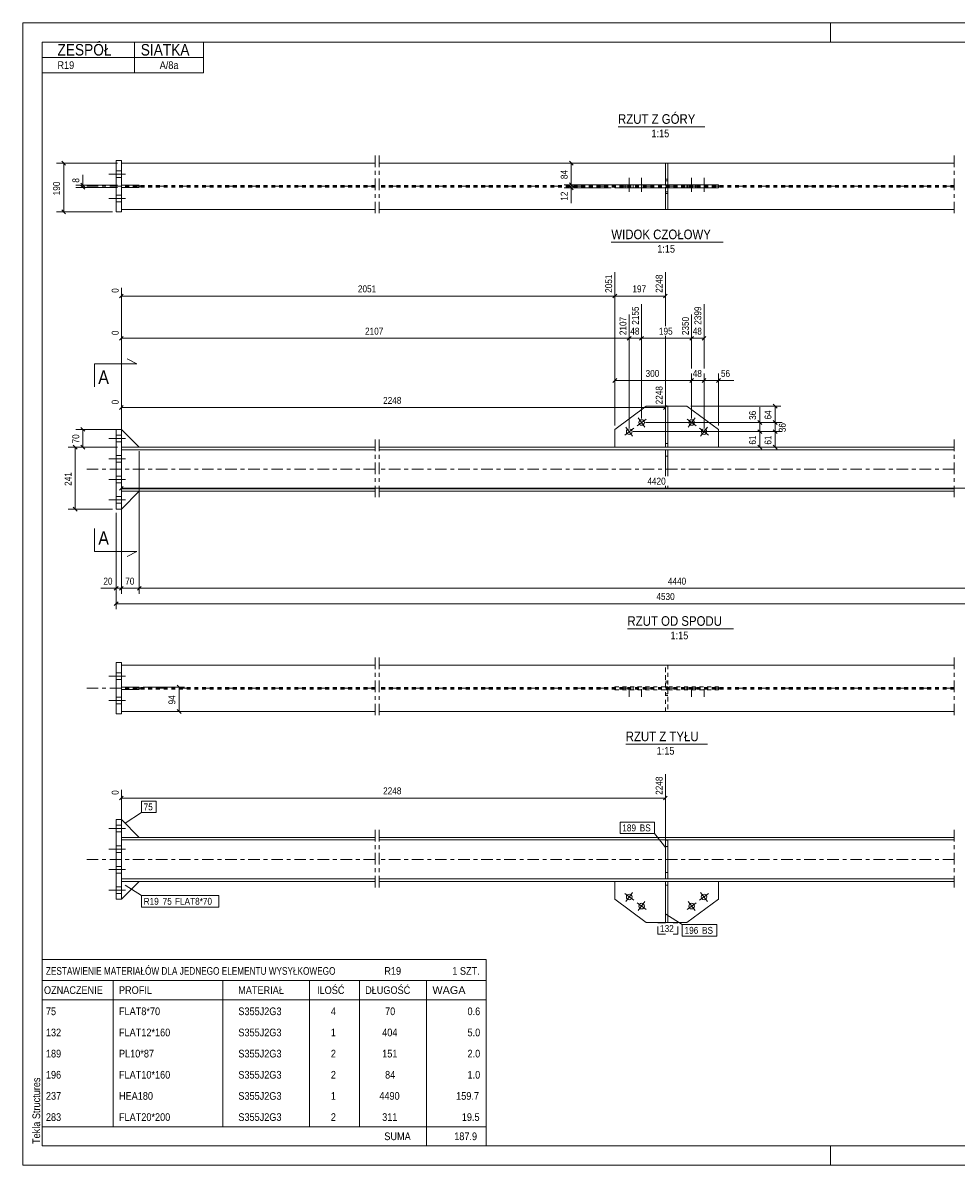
# Model space of a CAD drawing. Header units: millimetres. Extents: x 0 to 420, y 0 to 297.
# Tile 1 of 2: x 0 to 243, y 0 to 297. Entities that reach past the tile are written whole.
import ezdxf

# ---------------------------------------------------------------- set-up
doc = ezdxf.new("R2010")
doc.units = ezdxf.units.MM
for name, pattern in [('XKITLINE00', [0]), ('XKITLINE01', [4, 1, -1, 1, -1]), ('XKITLINE02', [4, 2, -2]), ('XKITLINE03', [6, 3, -1, 1, -1])]:
    doc.linetypes.add(name, pattern=pattern)
for name, color, linetype, lineweight in [('Arkusz rysunku', 3, 'Continuous', 0), ('Element', 2, 'Continuous', 0), ('Inny typ obiektu', 7, 'Continuous', 0), ('Przekrój', 7, 'Continuous', 0), ('Wymiar', 4, 'Continuous', 0), ('Znak elementu', 2, 'Continuous', 0), ('Śruba', 3, 'Continuous', 0)]:
    doc.layers.add(name, color=color, linetype=linetype, lineweight=lineweight)
doc.styles.add('ARIAL', font='ARIAL.TTF')

msp = doc.modelspace()

# ---------------------------------------------------------------- linework, layer by layer
at = {"layer": 'Arkusz rysunku', "linetype": 'XKITLINE00', "lineweight": 0}
for p, q in [((420, 297), (0, 297)), ((0, 297), (0, 0)), ((0, 292), (0, 297)), ((5, 297), (0, 297)), ((210, 292), (210, 297)), ((415, 292), (5, 292)), ((5, 292), (5, 5)), ((0, 0), (0, 5)), ((5, 5), (415, 5)), ((210, 0), (210, 5)), ((0, 0), (420, 0))]:
    msp.add_line(p, q, dxfattribs=at)
at = {"layer": 'Element', "linetype": 'XKITLINE03', "lineweight": 0}
for p, q in [((91.62, 262.5), (91.62, 246.5)), ((92.62, 262.5), (92.62, 246.5)), ((242.19, 262.5), (242.19, 246.5)), ((91.62, 254.5), (15.62, 254.5)), ((242.19, 254.5), (92.62, 254.5)), ((91.62, 188.65), (91.62, 173.25)), ((92.62, 188.65), (92.62, 173.25)), ((242.19, 188.65), (242.19, 173.25)), ((91.62, 180.95), (15.62, 180.95)), ((242.19, 180.95), (92.62, 180.95)), ((91.62, 131.98), (91.62, 115.98)), ((92.62, 131.98), (92.62, 115.98)), ((242.19, 131.98), (242.19, 115.98)), ((91.62, 123.98), (15.62, 123.98)), ((242.19, 123.98), (92.62, 123.98)), ((91.62, 87.19), (91.62, 71.79)), ((92.62, 87.19), (92.62, 71.79)), ((242.19, 87.19), (242.19, 71.79)), ((91.62, 79.49), (15.62, 79.49)), ((242.19, 79.49), (92.62, 79.49))]:
    msp.add_line(p, q, dxfattribs=at)
at = {"layer": 'Element', "linetype": 'XKITLINE00', "lineweight": 0}
for p, q in [((24.29, 261.17), (25.62, 261.17)), ((24.29, 247.83), (24.29, 261.17)), ((25.62, 261.17), (25.62, 247.83)), ((25.62, 260.5), (91.62, 260.5)), ((92.62, 260.5), (242.19, 260.5)), ((167.07, 260.5), (167.07, 254.9)), ((167.07, 260.5), (167.74, 260.5)), ((167.74, 260.5), (167.74, 254.9)), ((25.62, 254.23), (25.62, 254.77)), ((30.29, 254.77), (25.62, 254.77)), ((30.29, 254.23), (25.62, 254.23)), ((30.29, 254.77), (30.29, 254.23)), ((153.95, 254.9), (180.86, 254.9)), ((153.95, 254.9), (153.95, 254.1)), ((153.95, 254.1), (180.86, 254.1)), ((162.12, 254.1), (162.12, 254.9)), ((167.74, 254.9), (167.07, 254.9)), ((167.07, 248.5), (167.07, 254.1)), ((167.07, 254.1), (167.74, 254.1)), ((167.74, 248.5), (167.74, 254.1)), ((172.69, 254.1), (172.69, 254.9)), ((180.86, 254.9), (180.86, 254.1)), ((25.62, 247.83), (24.29, 247.83)), ((91.62, 248.5), (25.62, 248.5)), ((242.19, 248.5), (92.62, 248.5)), ((167.74, 248.5), (167.07, 248.5)), ((153.95, 191.27), (162.12, 197.31)), ((162.12, 197.31), (172.69, 197.31)), ((167.07, 186.65), (167.07, 197.31)), ((167.07, 197.31), (167.74, 197.31)), ((167.74, 197.31), (167.74, 186.65)), ((172.69, 197.31), (180.86, 191.27)), ((24.29, 170.58), (24.29, 191.31)), ((24.29, 191.31), (25.62, 191.31)), ((30.29, 186.65), (25.62, 191.31)), ((25.62, 191.31), (25.62, 170.58)), ((153.95, 186.65), (153.95, 191.27)), ((180.86, 186.65), (180.86, 191.27)), ((91.62, 186.65), (25.62, 186.65)), ((25.62, 186.01), (91.62, 186.01)), ((242.19, 186.65), (92.62, 186.65)), ((92.62, 186.01), (242.19, 186.01)), ((167.07, 186.65), (167.74, 186.65)), ((167.74, 185.98), (167.07, 185.98)), ((167.07, 179.1), (167.07, 185.98)), ((167.74, 179.1), (167.74, 185.98)), ((91.62, 175.88), (25.62, 175.88)), ((25.62, 175.25), (91.62, 175.25)), ((30.29, 175.25), (25.62, 170.58)), ((242.19, 175.88), (92.62, 175.88)), ((92.62, 175.25), (242.19, 175.25)), ((167.07, 175.91), (167.07, 176.58)), ((167.74, 175.91), (167.07, 175.91)), ((167.74, 175.91), (167.74, 176.58)), ((25.62, 170.58), (24.29, 170.58)), ((25.62, 130.65), (24.29, 130.65)), ((24.29, 130.65), (24.29, 117.31)), ((25.62, 117.31), (25.62, 130.65)), ((91.62, 129.98), (25.62, 129.98)), ((242.19, 129.98), (92.62, 129.98)), ((30.29, 124.25), (25.62, 124.25)), ((25.62, 124.25), (25.62, 123.71)), ((30.29, 123.71), (25.62, 123.71)), ((30.29, 124.25), (30.29, 123.71)), ((24.29, 117.31), (25.62, 117.31)), ((91.62, 117.98), (25.62, 117.98)), ((242.19, 117.98), (92.62, 117.98)), ((24.29, 89.86), (25.62, 89.86)), ((24.29, 89.86), (24.29, 69.13)), ((25.62, 89.86), (25.62, 69.13)), ((25.62, 89.86), (30.29, 85.19)), ((25.62, 85.19), (91.62, 85.19)), ((91.62, 84.56), (25.62, 84.56)), ((92.62, 85.19), (242.19, 85.19)), ((242.19, 84.56), (92.62, 84.56)), ((167.07, 84.53), (167.07, 74.46)), ((167.74, 84.53), (167.07, 84.53)), ((167.74, 74.46), (167.74, 84.53)), ((91.62, 74.43), (25.62, 74.43)), ((242.19, 74.43), (92.62, 74.43)), ((167.07, 74.46), (167.74, 74.46)), ((30.29, 73.79), (25.62, 69.13)), ((91.62, 73.79), (25.62, 73.79)), ((242.19, 73.79), (92.62, 73.79)), ((153.95, 73.79), (153.95, 69.17)), ((167.07, 63.13), (167.07, 73.79)), ((167.07, 73.79), (167.74, 73.79)), ((167.74, 73.79), (167.74, 63.13)), ((180.86, 69.17), (180.86, 73.79)), ((24.29, 69.13), (25.62, 69.13)), ((153.95, 69.17), (162.12, 63.13)), ((172.69, 63.13), (180.86, 69.17)), ((162.12, 63.13), (172.69, 63.13)), ((167.74, 63.13), (167.07, 63.13))]:
    msp.add_line(p, q, dxfattribs=at)
at = {"layer": 'Element', "linetype": 'XKITLINE01', "lineweight": 0}
for p, q in [((25.62, 260.5), (25.62, 248.5)), ((167.07, 260.5), (167.07, 254.7)), ((167.74, 260.5), (167.07, 260.5)), ((167.74, 254.7), (167.74, 260.5)), ((167.74, 256.37), (167.07, 256.37)), ((167.07, 255.9), (167.74, 255.9)), ((25.62, 254.23), (25.62, 254.77)), ((30.29, 254.77), (25.62, 254.77)), ((91.62, 254.7), (25.62, 254.7)), ((91.62, 254.3), (25.62, 254.3)), ((30.29, 254.23), (25.62, 254.23)), ((30.29, 254.23), (30.29, 254.77)), ((242.19, 254.7), (92.62, 254.7)), ((242.19, 254.3), (92.62, 254.3)), ((167.07, 254.7), (167.74, 254.7)), ((167.07, 254.3), (167.07, 248.5)), ((167.74, 254.3), (167.07, 254.3)), ((167.07, 253.1), (167.74, 253.1)), ((167.74, 252.63), (167.07, 252.63)), ((167.74, 248.5), (167.74, 254.3)), ((167.07, 248.5), (167.74, 248.5)), ((167.07, 197.31), (167.07, 186.65)), ((167.74, 197.31), (167.07, 197.31)), ((167.74, 186.65), (167.74, 197.31)), ((25.62, 191.31), (25.62, 186.65)), ((167.07, 187.65), (167.74, 187.65)), ((167.07, 187.65), (167.74, 187.65)), ((25.62, 186.65), (30.29, 186.65)), ((25.62, 186.65), (25.62, 175.25)), ((180.86, 186.65), (153.95, 186.65)), ((167.07, 186.65), (167.74, 186.65)), ((167.07, 185.98), (167.07, 179.1)), ((167.07, 185.98), (167.74, 185.98)), ((167.07, 184.31), (167.74, 184.31)), ((167.07, 184.31), (167.74, 184.31)), ((167.74, 185.98), (167.74, 179.1)), ((25.62, 170.58), (25.62, 175.25)), ((25.62, 175.25), (30.29, 175.25)), ((167.07, 176.58), (167.07, 175.91)), ((167.07, 175.91), (167.07, 176.17)), ((167.74, 175.91), (167.07, 175.91)), ((167.74, 176.58), (167.74, 175.91)), ((167.74, 175.91), (167.74, 176.17)), ((25.62, 129.98), (25.62, 117.98)), ((167.07, 124.38), (167.07, 129.98)), ((167.07, 129.98), (167.74, 129.98)), ((167.07, 124.18), (167.07, 129.98)), ((167.07, 129.98), (167.74, 129.98)), ((167.74, 129.98), (167.74, 124.38)), ((167.74, 129.98), (167.74, 124.18)), ((167.74, 125.85), (167.07, 125.85)), ((167.07, 125.38), (167.74, 125.38)), ((30.29, 124.25), (25.62, 124.25)), ((25.62, 124.25), (25.62, 123.71)), ((91.62, 124.18), (25.62, 124.18)), ((91.62, 123.78), (25.62, 123.78)), ((30.29, 123.71), (25.62, 123.71)), ((30.29, 124.25), (30.29, 123.71)), ((242.19, 124.18), (92.62, 124.18)), ((242.19, 123.78), (92.62, 123.78)), ((153.95, 123.58), (153.95, 124.38)), ((153.95, 124.38), (180.86, 124.38)), ((153.95, 123.58), (180.86, 123.58)), ((162.12, 123.58), (162.12, 124.38)), ((167.74, 124.38), (167.07, 124.38)), ((167.74, 124.18), (167.07, 124.18)), ((167.07, 117.98), (167.07, 123.78)), ((167.07, 123.78), (167.74, 123.78)), ((167.07, 117.98), (167.07, 123.58)), ((167.07, 123.58), (167.74, 123.58)), ((167.07, 122.58), (167.74, 122.58)), ((167.74, 122.11), (167.07, 122.11)), ((167.74, 123.78), (167.74, 117.98)), ((167.74, 123.58), (167.74, 117.98)), ((172.69, 124.38), (172.69, 123.58)), ((180.86, 123.58), (180.86, 124.38)), ((167.74, 117.98), (167.07, 117.98)), ((167.74, 117.98), (167.07, 117.98)), ((25.62, 85.19), (25.62, 89.86)), ((25.62, 75.43), (25.62, 85.19)), ((30.29, 85.19), (25.62, 85.19)), ((167.07, 84.53), (167.07, 74.46)), ((167.07, 84.53), (167.74, 84.53)), ((167.74, 84.53), (167.74, 74.46)), ((167.74, 82.86), (167.07, 82.86)), ((167.07, 82.86), (167.74, 82.86)), ((25.62, 73.79), (25.62, 75.43)), ((167.07, 76.13), (167.74, 76.13)), ((167.07, 76.13), (167.74, 76.13)), ((167.07, 74.46), (167.74, 74.46)), ((25.62, 69.13), (25.62, 73.79)), ((25.62, 73.79), (30.29, 73.79)), ((180.86, 73.79), (153.95, 73.79)), ((167.74, 73.79), (167.07, 73.79)), ((167.07, 73.79), (167.07, 63.13)), ((167.07, 72.79), (167.74, 72.79)), ((167.07, 72.79), (167.74, 72.79)), ((167.74, 63.13), (167.74, 73.79)), ((167.07, 63.13), (167.74, 63.13))]:
    msp.add_line(p, q, dxfattribs=at)
at = {"layer": 'Inny typ obiektu', "linetype": 'XKITLINE00', "lineweight": 0}
for p, q in [((5, 292), (47, 292)), ((5, 292), (5, 288)), ((29, 288), (29, 292)), ((47, 288), (47, 292)), ((5, 288), (47, 288)), ((5, 288), (5, 284)), ((29, 288), (29, 284)), ((47, 288), (47, 284)), ((5, 284), (47, 284)), ((154.76, 270), (177.36, 270)), ((153.02, 240), (182.1, 240)), ((157.22, 139.48), (184.82, 139.48)), ((156.76, 109.48), (178.05, 109.48)), ((5, 53.5), (5, 48)), ((5, 53.5), (120.5, 53.5)), ((120.5, 53.5), (120.5, 48)), ((5, 48), (5, 43)), ((5, 48), (120.5, 48)), ((23.5, 48), (23.5, 43)), ((52, 43), (52, 48)), ((74.5, 48), (74.5, 43)), ((87.5, 48), (87.5, 43)), ((105, 48), (105, 43)), ((120.5, 48), (120.5, 43)), ((5, 43), (120.5, 43)), ((5, 43), (5, 37.5)), ((23.5, 43), (23.5, 37.5)), ((52, 37.5), (52, 43)), ((74.5, 43), (74.5, 37.5)), ((87.5, 43), (87.5, 37.5)), ((105, 43), (105, 37.5)), ((120.5, 43), (120.5, 37.5)), ((5, 37.5), (5, 32)), ((23.5, 37.5), (23.5, 32)), ((52, 32), (52, 37.5)), ((74.5, 37.5), (74.5, 32)), ((87.5, 37.5), (87.5, 32)), ((105, 37.5), (105, 32)), ((120.5, 37.5), (120.5, 32)), ((5, 32), (5, 26.5)), ((23.5, 32), (23.5, 26.5)), ((52, 26.5), (52, 32)), ((74.5, 32), (74.5, 26.5)), ((87.5, 32), (87.5, 26.5)), ((105, 32), (105, 26.5)), ((120.5, 32), (120.5, 26.5)), ((5, 26.5), (5, 21)), ((23.5, 26.5), (23.5, 21)), ((52, 21), (52, 26.5)), ((74.5, 26.5), (74.5, 21)), ((87.5, 26.5), (87.5, 21)), ((105, 26.5), (105, 21)), ((120.5, 26.5), (120.5, 21)), ((5, 21), (5, 15.5)), ((23.5, 21), (23.5, 15.5)), ((52, 15.5), (52, 21)), ((74.5, 21), (74.5, 15.5)), ((87.5, 21), (87.5, 15.5)), ((105, 21), (105, 15.5)), ((120.5, 21), (120.5, 15.5)), ((5, 15.5), (5, 10)), ((23.5, 15.5), (23.5, 10)), ((52, 10), (52, 15.5)), ((74.5, 15.5), (74.5, 10)), ((87.5, 15.5), (87.5, 10)), ((105, 15.5), (105, 10)), ((120.5, 15.5), (120.5, 10)), ((5, 10), (5, 5)), ((5, 10), (120.5, 10)), ((105, 10), (105, 5)), ((120.5, 10), (120.5, 5)), ((5, 5), (120.5, 5))]:
    msp.add_line(p, q, dxfattribs=at)
at = {"layer": 'Przekrój', "linetype": 'XKITLINE00', "lineweight": 0}
for p, q in [((18.62, 208.36), (18.62, 202.36)), ((18.62, 208.36), (24.62, 208.36)), ((24.62, 208.36), (29.62, 208.36)), ((29.62, 208.36), (27.12, 209.61)), ((18.62, 159.54), (18.62, 165.54)), ((18.62, 159.54), (24.62, 159.54)), ((24.62, 159.54), (29.62, 159.54)), ((29.62, 159.54), (27.12, 158.29))]:
    msp.add_line(p, q, dxfattribs=at)
at = {"layer": 'Wymiar', "linetype": 'XKITLINE00', "lineweight": 0}
for p, q in [((24.62, 260.5), (8.76, 260.5)), ((10.11, 261.01), (11.13, 259.99)), ((10.62, 247.83), (10.62, 260.5)), ((152.95, 260.5), (140.76, 260.5)), ((142.11, 261.01), (143.13, 259.99)), ((142.62, 254.9), (142.62, 260.5)), ((15.62, 254.77), (15.62, 257.45)), ((15.62, 254.77), (15.62, 257.45)), ((24.62, 254.77), (13.76, 254.77)), ((24.62, 254.23), (13.76, 254.23)), ((15.11, 255.28), (16.13, 254.26)), ((15.11, 254.74), (16.13, 253.72)), ((15.62, 254.23), (15.62, 254.77)), ((166.07, 254.9), (140.76, 254.9)), ((166.07, 254.9), (140.76, 254.9)), ((152.95, 254.1), (140.76, 254.1)), ((142.11, 255.41), (143.13, 254.39)), ((142.11, 255.41), (143.13, 254.39)), ((142.11, 254.61), (143.13, 253.59)), ((142.62, 254.1), (142.62, 254.9)), ((142.62, 254.1), (142.62, 250.08)), ((142.62, 254.1), (142.62, 250.08)), ((23.29, 247.83), (8.76, 247.83)), ((10.11, 248.34), (11.13, 247.32)), ((153.95, 192.27), (153.95, 232.14)), ((153.95, 192.27), (153.95, 232.14)), ((167.07, 218.1), (167.07, 232.14)), ((26.13, 226.49), (25.11, 225.47)), ((25.62, 187.65), (25.62, 228.13)), ((25.62, 225.98), (153.95, 225.98)), ((154.46, 226.49), (153.44, 225.47)), ((154.46, 226.49), (153.44, 225.47)), ((153.95, 225.98), (167.07, 225.98)), ((167.58, 226.49), (166.56, 225.47)), ((160.9, 194.09), (160.9, 223.84)), ((160.9, 218.1), (160.9, 223.84)), ((177.13, 207.1), (177.13, 223.84)), ((157.68, 218.1), (157.68, 221.14)), ((157.68, 191.71), (157.68, 221.14)), ((173.91, 218.1), (173.91, 221.14)), ((173.91, 207.1), (173.91, 221.14)), ((25.62, 187.65), (25.62, 217.13)), ((26.13, 215.49), (25.11, 214.47)), ((25.62, 214.98), (157.68, 214.98)), ((158.19, 215.49), (157.17, 214.47)), ((158.19, 215.49), (157.17, 214.47)), ((157.68, 191.71), (157.68, 215.58)), ((157.68, 214.98), (160.9, 214.98)), ((161.41, 215.49), (160.39, 214.47)), ((161.41, 215.49), (160.39, 214.47)), ((160.9, 194.09), (160.9, 215.58)), ((160.9, 214.98), (173.91, 214.98)), ((167.07, 186.98), (167.07, 215.58)), ((174.42, 215.49), (173.4, 214.47)), ((174.42, 215.49), (173.4, 214.47)), ((173.91, 207.1), (173.91, 215.58)), ((173.91, 214.98), (177.13, 214.98)), ((177.64, 215.49), (176.62, 214.47)), ((153.95, 192.27), (153.95, 205.84)), ((173.91, 194.09), (173.91, 205.84)), ((177.13, 191.71), (177.13, 205.84)), ((180.86, 192.27), (180.86, 205.84)), ((154.46, 204.49), (153.44, 203.47)), ((153.95, 203.98), (173.91, 203.98)), ((167.07, 186.98), (167.07, 203.14)), ((174.42, 204.49), (173.4, 203.47)), ((174.42, 204.49), (173.4, 203.47)), ((173.91, 194.09), (173.91, 204.58)), ((173.91, 194.09), (173.91, 204.58)), ((173.91, 194.09), (173.91, 204.58)), ((173.91, 203.98), (177.13, 203.98)), ((177.64, 204.49), (176.62, 203.47)), ((177.64, 204.49), (176.62, 203.47)), ((177.13, 191.71), (177.13, 204.58)), ((177.13, 191.71), (177.13, 204.58)), ((177.13, 203.98), (180.86, 203.98)), ((181.37, 204.49), (180.35, 203.47)), ((180.86, 203.98), (184.88, 203.98)), ((180.86, 203.98), (184.88, 203.98)), ((25.62, 187.65), (25.62, 199.13)), ((26.13, 197.49), (25.11, 196.47)), ((25.62, 196.98), (167.07, 196.98)), ((167.58, 197.49), (166.56, 196.47)), ((173.69, 197.31), (197.06, 197.31)), ((191.62, 193.09), (191.62, 197.11)), ((191.62, 193.09), (191.62, 197.11)), ((195.11, 197.82), (196.13, 196.8)), ((195.62, 193.09), (195.62, 197.31)), ((161.9, 193.09), (197.48, 193.09)), ((161.9, 193.09), (196.22, 193.09)), ((161.9, 193.09), (193.06, 193.09)), ((191.11, 193.6), (192.13, 192.58)), ((191.62, 190.71), (191.62, 193.09)), ((195.11, 193.6), (196.13, 192.58)), ((195.11, 193.6), (196.13, 192.58)), ((195.62, 190.71), (195.62, 193.09)), ((24.62, 191.31), (13.76, 191.31)), ((15.11, 191.82), (16.13, 190.8)), ((15.62, 186.65), (15.62, 191.31)), ((158.68, 190.71), (196.22, 190.71)), ((158.68, 190.71), (197.48, 190.71)), ((158.68, 190.71), (193.06, 190.71)), ((158.68, 190.71), (193.06, 190.71)), ((191.11, 191.22), (192.13, 190.2)), ((191.11, 191.22), (192.13, 190.2)), ((191.62, 186.65), (191.62, 190.71)), ((195.11, 191.22), (196.13, 190.2)), ((195.11, 191.22), (196.13, 190.2)), ((195.62, 186.65), (195.62, 190.71)), ((13.11, 187.16), (14.13, 186.14)), ((15.11, 187.16), (16.13, 186.14)), ((191.11, 187.16), (192.13, 186.14)), ((195.11, 187.16), (196.13, 186.14)), ((24.62, 186.65), (11.76, 186.65)), ((13.62, 170.58), (13.62, 186.65)), ((24.62, 186.65), (13.76, 186.65)), ((25.62, 185.65), (25.62, 148.54)), ((25.62, 185.65), (25.62, 148.54)), ((25.62, 185.65), (25.62, 174.54)), ((30.29, 185.65), (30.29, 148.54)), ((30.29, 185.65), (30.29, 148.54)), ((181.86, 186.65), (197.06, 186.65)), ((181.86, 186.65), (193.06, 186.65)), ((26.13, 176.49), (25.11, 175.47)), ((25.62, 175.98), (304.52, 175.98)), ((23.29, 170.58), (11.76, 170.58)), ((13.11, 171.09), (14.13, 170.07)), ((24.29, 169.58), (24.29, 144.54)), ((24.29, 169.58), (24.29, 148.54)), ((24.29, 149.98), (20.27, 149.98)), ((24.29, 149.98), (20.27, 149.98)), ((24.8, 150.49), (23.78, 149.47)), ((24.29, 149.98), (25.62, 149.98)), ((26.13, 150.49), (25.11, 149.47)), ((26.13, 150.49), (25.11, 149.47)), ((25.62, 149.98), (30.29, 149.98)), ((30.8, 150.49), (29.78, 149.47)), ((30.8, 150.49), (29.78, 149.47)), ((30.29, 149.98), (310.52, 149.98)), ((24.8, 146.49), (23.78, 145.47)), ((24.29, 145.98), (310.52, 145.98)), ((40.11, 124.76), (41.13, 123.74)), ((31.29, 124.25), (42.06, 124.25)), ((40.62, 117.98), (40.62, 124.25)), ((31.29, 117.98), (42.06, 117.98)), ((40.11, 118.49), (41.13, 117.47)), ((167.07, 74.79), (167.07, 101.62)), ((26.13, 95.97), (25.11, 94.95)), ((25.62, 86.19), (25.62, 97.61)), ((25.62, 95.46), (167.07, 95.46)), ((167.58, 95.97), (166.56, 94.95))]:
    msp.add_line(p, q, dxfattribs=at)
at = {"layer": 'Znak elementu', "linetype": 'XKITLINE00', "lineweight": 0}
for p, q in [((30.82, 94.65), (34.69, 94.65)), ((30.82, 91.65), (30.82, 94.65)), ((34.69, 91.65), (34.69, 94.65)), ((26.57, 88.91), (30.82, 91.65)), ((30.82, 91.65), (34.69, 91.65)), ((155.28, 89.19), (164.23, 89.19)), ((155.28, 86.19), (155.28, 89.19)), ((164.23, 86.19), (164.23, 89.19)), ((155.28, 86.19), (164.23, 86.19)), ((167.23, 82.49), (164.23, 86.19)), ((26.57, 72.84), (30.82, 70.1)), ((30.82, 70.1), (50.98, 70.1)), ((30.82, 67.1), (30.82, 70.1)), ((50.98, 67.1), (50.98, 70.1)), ((30.82, 67.1), (50.98, 67.1)), ((167.23, 65.29), (171.47, 62.55)), ((171.47, 62.55), (180.42, 62.55)), ((171.47, 59.55), (171.47, 62.55)), ((180.42, 59.55), (180.42, 62.55)), ((171.47, 59.55), (180.42, 59.55))]:
    msp.add_line(p, q, dxfattribs=at)
at = {"layer": 'Znak elementu', "linetype": 'XKITLINE02', "lineweight": 0}
for p, q in [((165.09, 63.03), (170.29, 63.03)), ((165.09, 60.03), (165.09, 63.03)), ((170.29, 60.03), (170.29, 63.03)), ((165.09, 60.03), (170.29, 60.03))]:
    msp.add_line(p, q, dxfattribs=at)
at = {"layer": 'Śruba', "linetype": 'XKITLINE00', "lineweight": 0}
for p, q in [((24.29, 258.5), (25.62, 258.5)), ((24.29, 258.5), (25.62, 258.5)), ((24.29, 258.5), (25.62, 258.5)), ((24.29, 258.5), (25.62, 258.5)), ((22.35, 257.63), (26.69, 257.63)), ((22.35, 257.63), (26.69, 257.63)), ((22.35, 257.63), (26.69, 257.63)), ((22.35, 257.63), (26.69, 257.63)), ((24.29, 256.77), (25.62, 256.77)), ((24.29, 256.77), (25.62, 256.77)), ((24.29, 256.77), (25.62, 256.77)), ((24.29, 256.77), (25.62, 256.77)), ((157.68, 256.73), (157.68, 253.07)), ((160.9, 256.73), (160.9, 253.07)), ((173.91, 256.73), (173.91, 253.07)), ((177.13, 256.73), (177.13, 253.07)), ((156.66, 254.9), (156.66, 254.1)), ((158.71, 254.9), (158.71, 254.1)), ((159.87, 254.9), (159.87, 254.1)), ((161.92, 254.9), (161.92, 254.1)), ((172.89, 254.9), (172.89, 254.1)), ((174.94, 254.9), (174.94, 254.1)), ((176.1, 254.9), (176.1, 254.1)), ((178.15, 254.9), (178.15, 254.1)), ((22.35, 251.37), (26.69, 251.37)), ((22.35, 251.37), (26.69, 251.37)), ((22.35, 251.37), (26.69, 251.37)), ((22.35, 251.37), (26.69, 251.37)), ((24.29, 252.23), (25.62, 252.23)), ((24.29, 252.23), (25.62, 252.23)), ((24.29, 252.23), (25.62, 252.23)), ((24.29, 252.23), (25.62, 252.23)), ((24.29, 250.5), (25.62, 250.5)), ((24.29, 250.5), (25.62, 250.5)), ((24.29, 250.5), (25.62, 250.5)), ((24.29, 250.5), (25.62, 250.5)), ((162.08, 193.96), (159.72, 192.22)), ((160.02, 194.27), (161.77, 191.91)), ((175.09, 192.22), (172.74, 193.96)), ((174.79, 194.27), (173.04, 191.91)), ((158.86, 191.58), (156.5, 189.84)), ((156.81, 191.89), (158.56, 189.53)), ((178.31, 189.84), (175.95, 191.58)), ((178, 191.89), (176.25, 189.53)), ((22.35, 188.95), (26.69, 188.95)), ((22.35, 188.95), (26.69, 188.95)), ((24.29, 189.81), (25.62, 189.81)), ((24.29, 189.81), (25.62, 189.81)), ((24.29, 188.08), (25.62, 188.08)), ((24.29, 188.08), (25.62, 188.08)), ((24.29, 184.48), (25.62, 184.48)), ((24.29, 184.48), (25.62, 184.48)), ((22.35, 183.61), (26.69, 183.61)), ((22.35, 183.61), (26.69, 183.61)), ((24.29, 182.75), (25.62, 182.75)), ((24.29, 182.75), (25.62, 182.75)), ((22.35, 178.28), (26.69, 178.28)), ((22.35, 178.28), (26.69, 178.28)), ((24.29, 179.15), (25.62, 179.15)), ((24.29, 179.15), (25.62, 179.15)), ((24.29, 177.41), (25.62, 177.41)), ((24.29, 177.41), (25.62, 177.41)), ((22.35, 172.95), (26.69, 172.95)), ((22.35, 172.95), (26.69, 172.95)), ((24.29, 173.81), (25.62, 173.81)), ((24.29, 173.81), (25.62, 173.81)), ((24.29, 172.08), (25.62, 172.08)), ((24.29, 172.08), (25.62, 172.08)), ((24.29, 127.98), (25.62, 127.98)), ((24.29, 127.98), (25.62, 127.98)), ((24.29, 127.98), (25.62, 127.98)), ((24.29, 127.98), (25.62, 127.98)), ((22.35, 127.11), (26.69, 127.11)), ((22.35, 127.11), (26.69, 127.11)), ((22.35, 127.11), (26.69, 127.11)), ((22.35, 127.11), (26.69, 127.11)), ((24.29, 126.25), (25.62, 126.25)), ((24.29, 126.25), (25.62, 126.25)), ((24.29, 126.25), (25.62, 126.25)), ((24.29, 126.25), (25.62, 126.25)), ((22.35, 120.85), (26.69, 120.85)), ((22.35, 120.85), (26.69, 120.85)), ((22.35, 120.85), (26.69, 120.85)), ((22.35, 120.85), (26.69, 120.85)), ((24.29, 121.71), (25.62, 121.71)), ((24.29, 121.71), (25.62, 121.71)), ((24.29, 121.71), (25.62, 121.71)), ((24.29, 121.71), (25.62, 121.71)), ((24.29, 119.98), (25.62, 119.98)), ((24.29, 119.98), (25.62, 119.98)), ((24.29, 119.98), (25.62, 119.98)), ((24.29, 119.98), (25.62, 119.98)), ((22.35, 87.49), (26.69, 87.49)), ((22.35, 87.49), (26.69, 87.49)), ((24.29, 88.36), (25.62, 88.36)), ((24.29, 88.36), (25.62, 88.36)), ((24.29, 86.63), (25.62, 86.63)), ((24.29, 86.63), (25.62, 86.63)), ((22.35, 82.16), (26.69, 82.16)), ((22.35, 82.16), (26.69, 82.16)), ((24.29, 83.03), (25.62, 83.03)), ((24.29, 83.03), (25.62, 83.03)), ((24.29, 81.29), (25.62, 81.29)), ((24.29, 81.29), (25.62, 81.29)), ((24.29, 77.69), (25.62, 77.69)), ((24.29, 77.69), (25.62, 77.69)), ((22.35, 76.83), (26.69, 76.83)), ((22.35, 76.83), (26.69, 76.83)), ((24.29, 75.96), (25.62, 75.96)), ((24.29, 75.96), (25.62, 75.96)), ((22.35, 71.49), (26.69, 71.49)), ((22.35, 71.49), (26.69, 71.49)), ((24.29, 72.36), (25.62, 72.36)), ((24.29, 72.36), (25.62, 72.36)), ((24.29, 70.63), (25.62, 70.63)), ((24.29, 70.63), (25.62, 70.63)), ((158.86, 68.86), (156.5, 70.6)), ((156.81, 68.55), (158.56, 70.91)), ((160.02, 66.17), (161.77, 68.53)), ((174.79, 66.17), (173.04, 68.53)), ((178.31, 70.6), (175.95, 68.86)), ((178, 68.55), (176.25, 70.91)), ((162.08, 66.48), (159.72, 68.22)), ((175.09, 68.22), (172.74, 66.48))]:
    msp.add_line(p, q, dxfattribs=at)
at = {"layer": 'Śruba', "linetype": 'XKITLINE02', "lineweight": 0}
for p, q in [((157.68, 121.75), (157.68, 125.41)), ((160.9, 121.75), (160.9, 125.41)), ((173.91, 121.75), (173.91, 125.41)), ((177.13, 121.75), (177.13, 125.41)), ((156.66, 123.58), (156.66, 124.38)), ((158.71, 123.58), (158.71, 124.38)), ((159.87, 123.58), (159.87, 124.38)), ((161.92, 123.58), (161.92, 124.38)), ((172.89, 123.58), (172.89, 124.38)), ((174.94, 123.58), (174.94, 124.38)), ((176.1, 123.58), (176.1, 124.38)), ((178.15, 123.58), (178.15, 124.38))]:
    msp.add_line(p, q, dxfattribs=at)
at = {"layer": 'Śruba', "linetype": 'XKITLINE00', "lineweight": 0}
for centre in [(160.9, 193.09), (173.91, 193.09), (157.68, 190.71), (177.13, 190.71), (157.68, 69.73), (177.13, 69.73), (160.9, 67.35), (173.91, 67.35)]:
    msp.add_circle(centre, 0.733, dxfattribs=at)

# ---------------------------------------------------------------- texts
at = {"layer": 'Arkusz rysunku', "style": 'ARIAL', "width": 0.85}
msp.add_text('Tekla Structures', height=2, rotation=90, dxfattribs=at).set_placement((4.5, 5.5))
at = {"layer": 'Inny typ obiektu', "style": 'ARIAL'}
for s, height, width, p in [('ZESPÓŁ', 3, 0.85, (9, 288.5)), ('SIATKA', 3, 0.85, (30.66, 288.5)), ('R19', 2, 0.85, (9, 285)), ('A/8a', 2, 0.85, (35.59, 285)), ('RZUT Z GÓRY', 2.5, 0.85, (154.76, 270.75)), ('1:15', 2, 0.85, (163.46, 267.25)), ('WIDOK CZOŁOWY', 2.5, 0.85, (153.02, 240.75)), ('1:15', 2, 0.85, (164.96, 237.25)), ('RZUT OD SPODU', 2.5, 0.85, (157.22, 140.23)), ('1:15', 2, 0.85, (168.42, 136.73)), ('RZUT Z TYŁU', 2.5, 0.85, (156.76, 110.23)), ('1:15', 2, 0.85, (164.81, 106.73)), ('ZESTAWIENIE MATERIAŁÓW DLA JEDNEGO ELEMENTU WYSYŁKOWEGO', 2, 0.765, (6, 49.5)), ('R19', 2, 0.85, (94, 49.5)), ('1', 2, 0.85, (111.69, 49.5)), (' SZT.', 2, 0.85, (113, 49.5)), ('OZNACZENIE', 2, 0.85, (5.5, 44.5)), ('PROFIL', 2, 0.85, (25, 44.5)), ('MATERIAŁ', 2, 0.85, (56, 44.5)), ('ILOŚĆ', 2, 0.85, (76.5, 44.5)), ('DŁUGOŚĆ', 2, 0.85, (89, 44.5)), ('WAGA', 2, 1.008832, (106.5, 44.5)), ('75', 2, 0.85, (6, 39)), ('FLAT8*70', 2, 0.85, (25, 39)), ('S355J2G3', 2, 0.85, (56.04, 39)), ('4', 2, 0.85, (80.09, 39)), ('70', 2, 0.85, (94.19, 39)), ('0.6', 2, 0.85, (115.63, 39)), ('FLAT12*160', 2, 0.85, (25, 33.5)), ('132', 2, 0.85, (6, 33.5)), ('S355J2G3', 2, 0.85, (56.04, 33.5)), ('1', 2, 0.85, (80.09, 33.5)), ('404', 2, 0.85, (93.44, 33.5)), ('5.0', 2, 0.85, (115.63, 33.5)), ('189', 2, 0.85, (6, 28)), ('PL10*87', 2, 0.85, (25, 28)), ('S355J2G3', 2, 0.85, (56.04, 28)), ('2', 2, 0.85, (80.09, 28)), ('151', 2, 0.85, (93.44, 28)), ('2.0', 2, 0.85, (115.63, 28)), ('196', 2, 0.85, (6, 22.5)), ('FLAT10*160', 2, 0.85, (25, 22.5)), ('S355J2G3', 2, 0.85, (56.04, 22.5)), ('2', 2, 0.85, (80.09, 22.5)), ('84', 2, 0.85, (94.19, 22.5)), ('1.0', 2, 0.85, (115.63, 22.5)), ('237', 2, 0.85, (6, 17)), ('HEA180', 2, 0.85, (25, 17)), ('S355J2G3', 2, 0.85, (56.04, 17)), ('1', 2, 0.85, (80.09, 17)), ('4490', 2, 0.85, (92.7, 17)), ('159.7', 2, 0.85, (112.67, 17)), ('283', 2, 0.85, (6, 11.5)), ('FLAT20*200', 2, 0.85, (25, 11.5)), ('S355J2G3', 2, 0.85, (56.04, 11.5)), ('2', 2, 0.85, (80.09, 11.5)), ('311', 2, 0.85, (93.44, 11.5)), ('19.5', 2, 0.85, (114.15, 11.5)), ('SUMA', 2, 0.85, (94, 6.5)), ('187.9', 2, 0.85, (112.17, 6.5))]:
    msp.add_text(s, height=height, dxfattribs=dict(at, width=width)).set_placement(p)
at = {"layer": 'Przekrój', "style": 'ARIAL', "width": 0.85}
for p in [(19.62, 203.11), (19.62, 161.29)]:
    msp.add_text('A', height=3.5, dxfattribs=at).set_placement(p)
at = {"layer": 'Wymiar', "style": 'ARIAL', "width": 0.85}
for s, p in [('84', (141.66, 256.36)), ('190', (9.66, 252.16)), ('8', (14.66, 255.44)), ('12', (141.66, 250.75)), ('2051', (153.23, 226.8)), ('2248', (166.35, 226.8)), ('0', (24.9, 226.8)), ('2155', (160.18, 218.5)), ('2399', (176.41, 218.5)), ('2107', (156.96, 215.8)), ('2350', (173.19, 215.8)), ('0', (24.9, 215.8)), ('2248', (166.35, 197.8)), ('0', (24.9, 197.8)), ('64', (194.66, 193.87)), ('36', (190.66, 193.77)), ('36', (198.38, 190.57)), ('70', (14.66, 187.64)), ('61', (190.66, 187.34)), ('61', (194.66, 187.34)), ('241', (12.66, 176.61)), ('94', (39.66, 119.78)), ('2248', (166.35, 96.28)), ('0', (24.9, 96.28))]:
    msp.add_text(s, height=1.8, rotation=90.0002, dxfattribs=at).set_placement(p)
for s, p in [('2051', (87.12, 226.94)), ('197', (158.51, 226.94)), ('2107', (88.98, 215.94)), ('48', (157.96, 215.94)), ('195', (165.4, 215.94)), ('48', (174.19, 215.94)), ('300', (161.93, 204.94)), ('48', (174.19, 204.94)), ('56', (181.53, 204.94)), ('2248', (93.68, 197.94)), ('4420', (162.4, 176.94)), ('20', (20.94, 150.94)), ('70', (26.62, 150.94)), ('4440', (167.74, 150.94)), ('4530', (164.74, 146.94)), ('2248', (93.68, 96.42))]:
    msp.add_text(s, height=1.8, dxfattribs=at).set_placement(p)
at = {"layer": 'Znak elementu', "style": 'ARIAL', "width": 0.85}
for s, p in [('75', (31.42, 92.25)), ('189', (155.88, 86.79)), ('BS', (160.42, 86.79)), ('R19', (31.42, 67.7)), ('75', (36.36, 67.7)), ('FLAT8*70', (39.57, 67.7)), ('132', (165.69, 60.63)), ('196', (172.07, 60.15)), ('BS', (176.61, 60.15))]:
    msp.add_text(s, height=1.8, dxfattribs=at).set_placement(p)

doc.saveas('drawing.dxf')
